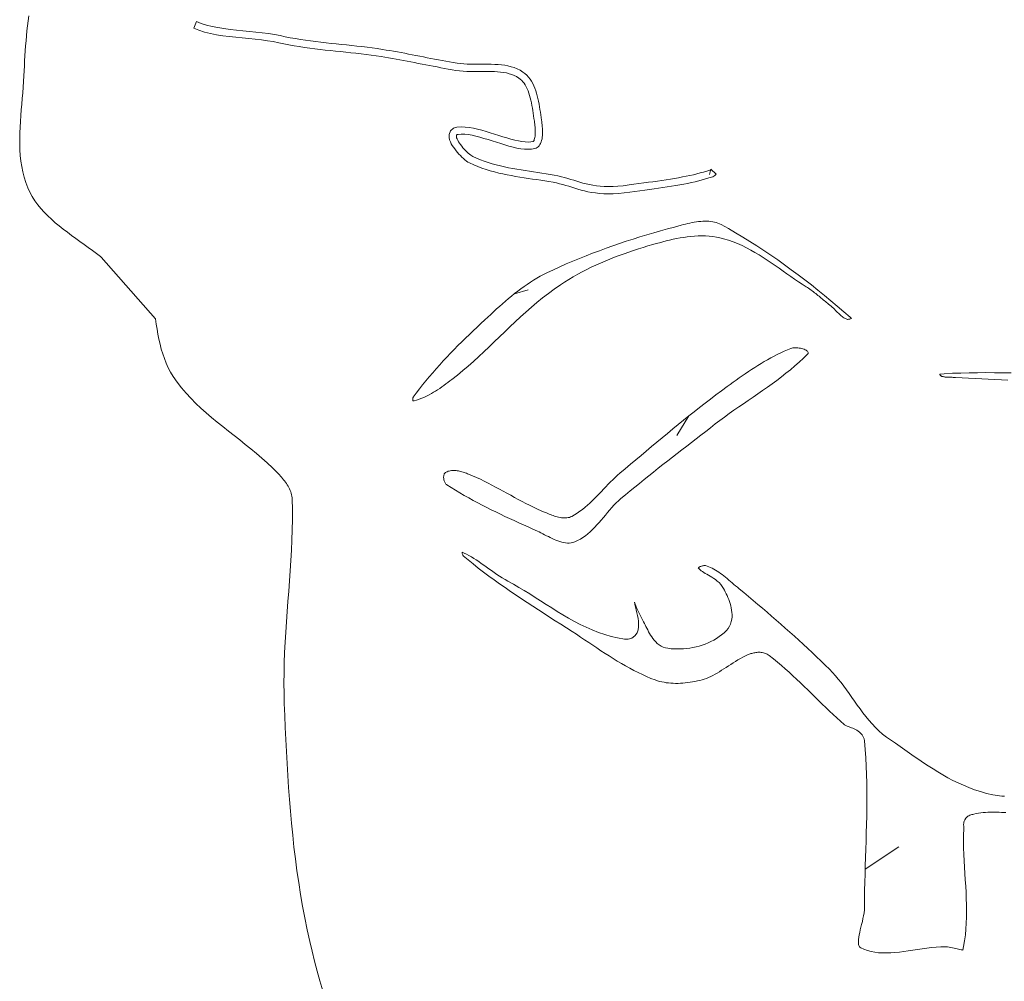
# Model space of a CAD drawing. Header units: inches. Extents: x -12 to 23, y -13.2 to 21.7.
# Tile 10 of 75: x -10.1 to -5.9, y 2.3 to 6.4. Entities that reach past the tile are written whole.
import ezdxf

# ---------------------------------------------------------------- set-up
doc = ezdxf.new("R2010")
doc.units = ezdxf.units.IN
doc.header["$MEASUREMENT"] = 0
doc.layers.get('0').update_dxf_attribs({"lineweight": 0})

msp = doc.modelspace()

# ---------------------------------------------------------------- linework, layer by layer
at = {"color": 30, "linetype": 'Continuous', "lineweight": 0, "true_color": 0xff7e00}
for p, q in [((-7.993, 5.2536), (-7.9342, 5.2695)), ((-7.2436, 4.7274), (-7.2945, 4.6442)), ((-6.4851, 2.7787), (-6.3406, 2.8735))]:
    msp.add_line(p, q, dxfattribs=at)
at = {"color": 7, "linetype": 'Continuous', "lineweight": 0}
for points in [[(-8.8182, 2.2548), (-8.8303, 2.2972), (-8.8419, 2.3397), (-8.853, 2.3822), (-8.8635, 2.4248), (-8.8737, 2.4675), (-8.8849, 2.5177), (-8.8952, 2.568), (-8.9048, 2.6185), (-8.9136, 2.6692), (-8.9216, 2.72), (-8.929, 2.7709), (-8.9358, 2.822), (-8.9419, 2.8731), (-8.9475, 2.9243), (-8.9526, 2.9757), (-8.9571, 3.027), (-8.9613, 3.0784), (-8.965, 3.1299), (-8.9684, 3.1814), (-8.9715, 3.2329), (-8.9743, 3.2844), (-8.9769, 3.3359), (-8.9792, 3.3874), (-8.9815, 3.4389), (-8.9836, 3.4903), (-8.9848, 3.5342), (-8.9852, 3.5782), (-8.9848, 3.6221), (-8.9837, 3.6661), (-8.982, 3.71), (-8.9798, 3.754), (-8.9771, 3.798), (-8.9742, 3.8419), (-8.971, 3.8859), (-8.9678, 3.9298), (-8.9645, 3.9738), (-8.9612, 4.0177), (-8.9582, 4.0617), (-8.9554, 4.1056), (-8.953, 4.1496), (-8.951, 4.1935), (-8.9496, 4.2375), (-8.9489, 4.2815), (-8.9489, 4.3254), (-8.9497, 4.3694), (-8.9502, 4.3759), (-8.951, 4.3823), (-8.9523, 4.3887), (-8.9539, 4.395), (-8.9559, 4.4012), (-8.9583, 4.4073), (-8.9609, 4.4134), (-8.9639, 4.4194), (-8.9671, 4.4253), (-8.9706, 4.4311), (-8.9743, 4.4368), (-8.9781, 4.4424), (-8.9822, 4.4479), (-8.9863, 4.4533), (-8.9906, 4.4586), (-8.995, 4.4638), (-8.9995, 4.4689), (-9.004, 4.4739), (-9.0086, 4.4788), (-9.0131, 4.4835), (-9.0347, 4.5051), (-9.057, 4.526), (-9.0799, 4.5464), (-9.1033, 4.5664), (-9.1271, 4.586), (-9.1512, 4.6053), (-9.1755, 4.6244), (-9.1998, 4.6435), (-9.2241, 4.6625), (-9.2483, 4.6817), (-9.2723, 4.701), (-9.296, 4.7206), (-9.3192, 4.7405), (-9.3419, 4.7609), (-9.364, 4.7818), (-9.3853, 4.8034), (-9.4058, 4.8257), (-9.4253, 4.8488), (-9.4438, 4.8727), (-9.4612, 4.8977), (-9.4724, 4.9162), (-9.4825, 4.9352), (-9.4915, 4.9546), (-9.4995, 4.9746), (-9.5065, 4.9949), (-9.5127, 5.0156), (-9.5181, 5.0366), (-9.5229, 5.0579), (-9.5271, 5.0795), (-9.5309, 5.1012), (-9.5343, 5.1231), (-9.5373, 5.1451), (-9.771, 5.4113), (-9.7739, 5.4134), (-9.7911, 5.4265), (-9.8087, 5.4395), (-9.8265, 5.4524), (-9.8446, 5.4653), (-9.8627, 5.4782), (-9.8808, 5.4911), (-9.8989, 5.5042), (-9.9168, 5.5175), (-9.9345, 5.531), (-9.9518, 5.5448), (-9.9686, 5.5589), (-9.985, 5.5734), (-10.0008, 5.5883), (-10.0158, 5.6037), (-10.0301, 5.6196), (-10.0435, 5.6362), (-10.056, 5.6533), (-10.0674, 5.6712), (-10.0776, 5.6898), (-10.0867, 5.7092), (-10.0953, 5.7316), (-10.1026, 5.7543), (-10.1085, 5.7774), (-10.1132, 5.8007), (-10.1167, 5.8243), (-10.1193, 5.8482), (-10.1209, 5.8723), (-10.1217, 5.8965), (-10.1217, 5.9209), (-10.1212, 5.9454), (-10.1201, 5.97), (-10.1186, 5.9947), (-10.1168, 6.0194), (-10.1147, 6.0441), (-10.1126, 6.0688), (-10.1104, 6.0935), (-10.1083, 6.1181), (-10.1064, 6.1425), (-10.1048, 6.1669), (-10.1036, 6.191), (-10.1026, 6.2125), (-10.1016, 6.2341), (-10.1005, 6.2556), (-10.0992, 6.2772), (-10.0978, 6.2987), (-10.0962, 6.3203), (-10.0945, 6.3418), (-10.0925, 6.3634), (-10.0904, 6.3849), (-10.088, 6.4063), (-10.0854, 6.4278), (-10.0826, 6.4491)], [(-7.1484, 5.7891), (-7.1503, 5.787), (-7.1532, 5.7856), (-7.1664, 5.7811), (-7.1801, 5.7769), (-7.1942, 5.7729), (-7.2088, 5.7691), (-7.2238, 5.7655), (-7.2392, 5.762), (-7.2551, 5.7587), (-7.2714, 5.7555), (-7.2881, 5.7524), (-7.3053, 5.7494), (-7.3229, 5.7465), (-7.341, 5.7437), (-7.3594, 5.7409), (-7.3784, 5.7381), (-7.3977, 5.7353), (-7.4175, 5.7326), (-7.4377, 5.7298), (-7.4583, 5.7269), (-7.4794, 5.7241), (-7.5008, 5.7211), (-7.5254, 5.7181), (-7.5483, 5.716), (-7.5695, 5.7149), (-7.5893, 5.7146), (-7.6078, 5.7151), (-7.6251, 5.7162), (-7.6414, 5.718), (-7.6568, 5.7202), (-7.6714, 5.723), (-7.6854, 5.7262), (-7.6989, 5.7296), (-7.7121, 5.7333), (-7.725, 5.7372), (-7.738, 5.7412), (-7.751, 5.7453), (-7.7642, 5.7493), (-7.7778, 5.7531), (-7.7918, 5.7568), (-7.8066, 5.7603), (-7.8221, 5.7634), (-7.8398, 5.7665), (-7.8576, 5.7694), (-7.8755, 5.7723), (-7.8935, 5.775), (-7.9115, 5.7777), (-7.9294, 5.7804), (-7.9474, 5.7831), (-7.9654, 5.7859), (-7.9833, 5.7889), (-8.0012, 5.7921), (-8.019, 5.7954), (-8.0367, 5.7991), (-8.0543, 5.8031), (-8.0717, 5.8074), (-8.089, 5.8122), (-8.1062, 5.8174), (-8.1232, 5.8231), (-8.14, 5.8293), (-8.1565, 5.8362), (-8.1729, 5.8437), (-8.1771, 5.8461), (-8.1819, 5.8494), (-8.1871, 5.8534), (-8.1925, 5.8581), (-8.1981, 5.8634), (-8.2039, 5.8692), (-8.2096, 5.8753), (-8.2151, 5.8816), (-8.2205, 5.8881), (-8.2256, 5.8946), (-8.2302, 5.9011), (-8.2343, 5.9074), (-8.2378, 5.9134), (-8.2405, 5.919), (-8.2425, 5.9241), (-8.2435, 5.9287), (-8.2435, 5.9325), (-8.2423, 5.9355), (-8.24, 5.9377), (-8.2363, 5.9388), (-8.2223, 5.9397), (-8.2076, 5.9393), (-8.1921, 5.9376), (-8.1759, 5.9348), (-8.1592, 5.9312), (-8.1421, 5.9267), (-8.1246, 5.9217), (-8.1068, 5.9163), (-8.0889, 5.9106), (-8.0708, 5.9048), (-8.0528, 5.8991), (-8.0349, 5.8936), (-8.0172, 5.8885), (-7.9998, 5.884), (-7.9827, 5.8801), (-7.9662, 5.8772), (-7.9502, 5.8753), (-7.9349, 5.8746), (-7.9203, 5.8753), (-7.9066, 5.8775), (-7.9008, 5.8793), (-7.8956, 5.8821), (-7.8911, 5.8856), (-7.8872, 5.8898), (-7.8838, 5.8947), (-7.8809, 5.9002), (-7.8785, 5.9062), (-7.8766, 5.9127), (-7.8751, 5.9195), (-7.874, 5.9267), (-7.8733, 5.9341), (-7.8729, 5.9417), (-7.8727, 5.9493), (-7.8728, 5.957), (-7.8732, 5.9647), (-7.8737, 5.9723), (-7.8744, 5.9796), (-7.8752, 5.9868), (-7.8761, 5.9936), (-7.877, 6.0001), (-7.8787, 6.0112), (-7.8803, 6.0225), (-7.882, 6.034), (-7.8838, 6.0457), (-7.8857, 6.0575), (-7.8877, 6.0692), (-7.89, 6.081), (-7.8925, 6.0926), (-7.8952, 6.1042), (-7.8984, 6.1155), (-7.9018, 6.1266), (-7.9058, 6.1374), (-7.9101, 6.1479), (-7.915, 6.158), (-7.9204, 6.1676), (-7.9265, 6.1767), (-7.9331, 6.1853), (-7.9404, 6.1933), (-7.9485, 6.2006), (-7.9573, 6.2071), (-7.9694, 6.2145), (-7.9819, 6.2207), (-7.9948, 6.2259), (-8.008, 6.2301), (-8.0216, 6.2334), (-8.0355, 6.236), (-8.0497, 6.2379), (-8.064, 6.2392), (-8.0786, 6.24), (-8.0932, 6.2405), (-8.108, 6.2406), (-8.1229, 6.2406), (-8.1378, 6.2405), (-8.1528, 6.2404), (-8.1677, 6.2404), (-8.1825, 6.2405), (-8.1972, 6.241), (-8.2118, 6.2419), (-8.2263, 6.2432), (-8.2405, 6.2452), (-8.2566, 6.2478), (-8.2727, 6.2506), (-8.2888, 6.2534), (-8.3048, 6.2564), (-8.3209, 6.2594), (-8.3369, 6.2624), (-8.353, 6.2655), (-8.369, 6.2687), (-8.385, 6.2718), (-8.4011, 6.275), (-8.4171, 6.2781), (-8.4331, 6.2813), (-8.4491, 6.2844), (-8.4652, 6.2875), (-8.4812, 6.2905), (-8.4973, 6.2934), (-8.5134, 6.2963), (-8.5295, 6.2991), (-8.5456, 6.3018), (-8.5617, 6.3044), (-8.5836, 6.3076), (-8.6056, 6.3107), (-8.6276, 6.3135), (-8.6497, 6.3162), (-8.6717, 6.3187), (-8.6938, 6.3211), (-8.7159, 6.3235), (-8.738, 6.3258), (-8.7601, 6.3281), (-8.7821, 6.3304), (-8.8042, 6.3329), (-8.8263, 6.3354), (-8.8483, 6.3381), (-8.8703, 6.3409), (-8.8922, 6.344), (-8.9141, 6.3472), (-8.936, 6.3508), (-8.9578, 6.3547), (-8.9796, 6.3589), (-9.0013, 6.3635), (-9.026, 6.3684), (-9.0518, 6.3726), (-9.0785, 6.3761), (-9.1058, 6.3792), (-9.1335, 6.382), (-9.1613, 6.3847), (-9.189, 6.3875), (-9.2164, 6.3906), (-9.2433, 6.3941), (-9.2694, 6.3982), (-9.2945, 6.4031), (-9.3183, 6.409), (-9.3407, 6.416), (-9.3613, 6.4243), (-9.373, 6.3953), (-9.3512, 6.3865), (-9.3267, 6.3789), (-9.3012, 6.3726), (-9.2748, 6.3674), (-9.2478, 6.3632), (-9.2202, 6.3596), (-9.1923, 6.3564), (-9.1644, 6.3536), (-9.1366, 6.3509), (-9.1091, 6.3481), (-9.0823, 6.3451), (-9.0564, 6.3416), (-9.0315, 6.3377), (-9.0075, 6.3329), (-8.9858, 6.3283), (-8.9635, 6.324), (-8.9413, 6.32), (-8.919, 6.3164), (-8.8967, 6.313), (-8.8744, 6.3099), (-8.8522, 6.3071), (-8.8299, 6.3044), (-8.8077, 6.3018), (-8.7855, 6.2994), (-8.7633, 6.297), (-8.7412, 6.2947), (-8.7192, 6.2924), (-8.6971, 6.29), (-8.6752, 6.2876), (-8.6533, 6.2851), (-8.6315, 6.2825), (-8.6097, 6.2797), (-8.5881, 6.2767), (-8.5665, 6.2735), (-8.5506, 6.2709), (-8.5347, 6.2683), (-8.5188, 6.2655), (-8.5029, 6.2627), (-8.487, 6.2598), (-8.471, 6.2568), (-8.4551, 6.2537), (-8.4391, 6.2506), (-8.4231, 6.2475), (-8.4071, 6.2443), (-8.3911, 6.2412), (-8.375, 6.238), (-8.3589, 6.2349), (-8.3428, 6.2317), (-8.3267, 6.2287), (-8.3105, 6.2256), (-8.2943, 6.2227), (-8.2781, 6.2198), (-8.2618, 6.217), (-8.2451, 6.2143), (-8.2298, 6.2122), (-8.2142, 6.2107), (-8.1987, 6.2098), (-8.1832, 6.2093), (-8.1678, 6.2091), (-8.1526, 6.2091), (-8.1376, 6.2092), (-8.1228, 6.2094), (-8.1082, 6.2094), (-8.0939, 6.2092), (-8.0799, 6.2088), (-8.0663, 6.208), (-8.0531, 6.2068), (-8.0404, 6.2051), (-8.0282, 6.2029), (-8.0165, 6.2), (-8.0053, 6.1965), (-7.9947, 6.1922), (-7.9845, 6.1872), (-7.9748, 6.1812), (-7.9684, 6.1764), (-7.9625, 6.1711), (-7.957, 6.1651), (-7.9519, 6.1585), (-7.9471, 6.1513), (-7.9427, 6.1435), (-7.9386, 6.1351), (-7.9349, 6.1261), (-7.9315, 6.1166), (-7.9283, 6.1067), (-7.9255, 6.0964), (-7.9229, 6.0857), (-7.9206, 6.0748), (-7.9185, 6.0636), (-7.9165, 6.0523), (-7.9147, 6.0409), (-7.9129, 6.0294), (-7.9112, 6.018), (-7.9096, 6.0066), (-7.9079, 5.9955), (-7.907, 5.9893), (-7.9062, 5.983), (-7.9055, 5.9765), (-7.9048, 5.9697), (-7.9044, 5.9629), (-7.9041, 5.9561), (-7.904, 5.9494), (-7.9041, 5.9428), (-7.9044, 5.9366), (-7.905, 5.9307), (-7.9059, 5.9253), (-7.9069, 5.9205), (-7.9081, 5.9164), (-7.9094, 5.9132), (-7.9106, 5.9109), (-7.9116, 5.9094), (-7.9123, 5.9087), (-7.9127, 5.9084), (-7.9129, 5.9083), (-7.9139, 5.908), (-7.9235, 5.9064), (-7.9349, 5.9059), (-7.9476, 5.9065), (-7.9616, 5.9081), (-7.9766, 5.9108), (-7.9924, 5.9143), (-8.0089, 5.9187), (-8.026, 5.9236), (-8.0435, 5.9289), (-8.0613, 5.9346), (-8.0794, 5.9404), (-8.0975, 5.9461), (-8.1157, 5.9517), (-8.1339, 5.9569), (-8.152, 5.9616), (-8.1699, 5.9655), (-8.1877, 5.9686), (-8.2054, 5.9705), (-8.2229, 5.971), (-8.2419, 5.9697), (-8.2556, 5.9656), (-8.2689, 5.9537), (-8.2747, 5.9383), (-8.2748, 5.9253), (-8.2725, 5.9152), (-8.2692, 5.9066), (-8.2653, 5.8986), (-8.2609, 5.891), (-8.256, 5.8834), (-8.2506, 5.876), (-8.2449, 5.8686), (-8.2389, 5.8613), (-8.2327, 5.8543), (-8.2263, 5.8475), (-8.2199, 5.841), (-8.2134, 5.8349), (-8.207, 5.8293), (-8.2004, 5.8242), (-8.1937, 5.8195), (-8.187, 5.8158), (-8.169, 5.8075), (-8.1514, 5.8003), (-8.1336, 5.7936), (-8.1157, 5.7876), (-8.0977, 5.7822), (-8.0796, 5.7772), (-8.0615, 5.7727), (-8.0433, 5.7686), (-8.0251, 5.7648), (-8.0068, 5.7613), (-7.9886, 5.7581), (-7.9704, 5.7551), (-7.9522, 5.7522), (-7.9341, 5.7495), (-7.9161, 5.7468), (-7.8981, 5.7441), (-7.8803, 5.7414), (-7.8626, 5.7386), (-7.8451, 5.7357), (-7.8278, 5.7327), (-7.8132, 5.7297), (-7.7993, 5.7265), (-7.786, 5.723), (-7.773, 5.7193), (-7.7601, 5.7154), (-7.7472, 5.7114), (-7.7342, 5.7074), (-7.7208, 5.7033), (-7.707, 5.6995), (-7.6927, 5.6958), (-7.6777, 5.6924), (-7.662, 5.6894), (-7.6454, 5.6869), (-7.6278, 5.6851), (-7.6092, 5.6838), (-7.5895, 5.6834), (-7.5685, 5.6837), (-7.5461, 5.6849), (-7.5221, 5.687), (-7.4968, 5.6901), (-7.4751, 5.6931), (-7.4541, 5.696), (-7.4334, 5.6988), (-7.4132, 5.7016), (-7.3933, 5.7044), (-7.3739, 5.7072), (-7.3548, 5.71), (-7.3362, 5.7128), (-7.3179, 5.7157), (-7.3001, 5.7186), (-7.2826, 5.7217), (-7.2655, 5.7248), (-7.2489, 5.7281), (-7.2326, 5.7315), (-7.2167, 5.735), (-7.2011, 5.7388), (-7.186, 5.7428), (-7.1712, 5.7469), (-7.1569, 5.7514), (-7.141, 5.7567), (-7.1314, 5.7616), (-7.1259, 5.7674), (-7.1484, 5.7891), (-7.1548, 5.7658)], [(-5.857, 4.9125), (-5.8932, 4.9132), (-5.9293, 4.9136), (-5.9654, 4.9138), (-6.0014, 4.9137), (-6.0374, 4.9132), (-6.0734, 4.9123), (-6.1093, 4.911), (-6.1452, 4.9092), (-6.1639, 4.908), (-6.1639, 4.908), (-6.1634, 4.9062), (-6.1628, 4.9044), (-6.1622, 4.9029), (-6.1617, 4.9018), (-6.1616, 4.9016), (-6.1611, 4.9013), (-6.1599, 4.9004), (-6.1584, 4.8996), (-6.1567, 4.8987), (-6.1547, 4.898), (-6.1524, 4.8972), (-6.1498, 4.8966), (-6.1469, 4.896), (-6.1438, 4.8955), (-6.1403, 4.8951), (-6.1367, 4.8947), (-6.1329, 4.8945), (-6.1288, 4.8943), (-6.1246, 4.8941), (-6.1203, 4.894), (-6.1158, 4.8939), (-6.1112, 4.8938), (-6.1064, 4.8937), (-6.1016, 4.8935), (-6.0969, 4.8933), (-6.0685, 4.8915), (-6.0403, 4.8898), (-6.0121, 4.8882), (-5.9839, 4.8868), (-5.9557, 4.8854), (-5.9274, 4.8841), (-5.8992, 4.8828), (-5.8709, 4.8816)], [(-5.886, 3.0919), (-5.8966, 3.0924), (-5.9069, 3.0933), (-5.9168, 3.0944), (-5.9263, 3.0958), (-5.9353, 3.0976), (-5.9625, 3.1042), (-5.9888, 3.1116), (-6.0141, 3.1199), (-6.0387, 3.129), (-6.0625, 3.1387), (-6.0856, 3.1491), (-6.1081, 3.1601), (-6.13, 3.1716), (-6.1515, 3.1837), (-6.1725, 3.1961), (-6.1932, 3.209), (-6.2136, 3.2221), (-6.2338, 3.2356), (-6.2539, 3.2493), (-6.2739, 3.2631), (-6.294, 3.2771), (-6.3141, 3.2912), (-6.3345, 3.3053), (-6.355, 3.3194), (-6.3764, 3.3338), (-6.3935, 3.346), (-6.4101, 3.3593), (-6.4259, 3.3733), (-6.4409, 3.388), (-6.4552, 3.4031), (-6.4689, 3.4187), (-6.482, 3.4347), (-6.4947, 3.4509), (-6.507, 3.4673), (-6.519, 3.4837), (-6.5308, 3.5002), (-6.5425, 3.5167), (-6.5541, 3.533), (-6.5657, 3.5491), (-6.5773, 3.565), (-6.589, 3.5805), (-6.601, 3.5955), (-6.6132, 3.6101), (-6.6257, 3.6241), (-6.6387, 3.6377), (-6.657, 3.6558), (-6.6755, 3.6739), (-6.6942, 3.692), (-6.7131, 3.7099), (-6.732, 3.7276), (-6.7511, 3.7453), (-6.7703, 3.7629), (-6.7896, 3.7803), (-6.809, 3.7977), (-6.8285, 3.815), (-6.8481, 3.8322), (-6.8678, 3.8493), (-6.8875, 3.8664), (-6.9073, 3.8834), (-6.9272, 3.9003), (-6.9472, 3.9172), (-6.9671, 3.934), (-6.9872, 3.9508), (-7.0072, 3.9675), (-7.0274, 3.9843), (-7.0348, 3.9905), (-7.0422, 3.9968), (-7.0496, 4.0032), (-7.0569, 4.0095), (-7.0641, 4.0157), (-7.0713, 4.0218), (-7.0784, 4.0279), (-7.0856, 4.0337), (-7.0927, 4.0395), (-7.0999, 4.045), (-7.107, 4.0503), (-7.1141, 4.0553), (-7.1213, 4.06), (-7.1285, 4.0645), (-7.1356, 4.0686), (-7.1428, 4.0724), (-7.1501, 4.0758), (-7.1574, 4.0789), (-7.1647, 4.0816), (-7.1716, 4.0837), (-7.1728, 4.0839), (-7.1742, 4.0841), (-7.1763, 4.0841), (-7.1789, 4.0839), (-7.1819, 4.0835), (-7.1852, 4.0828), (-7.1886, 4.0818), (-7.1919, 4.0807), (-7.1952, 4.0794), (-7.1982, 4.0779), (-7.2008, 4.0764), (-7.203, 4.0749), (-7.2031, 4.0749), (-7.2029, 4.0746), (-7.2008, 4.0716), (-7.198, 4.0684), (-7.1945, 4.0651), (-7.1902, 4.0616), (-7.1852, 4.058), (-7.1795, 4.0543), (-7.1733, 4.0505), (-7.1666, 4.0466), (-7.1595, 4.0425), (-7.1521, 4.0382), (-7.1445, 4.0337), (-7.1367, 4.0288), (-7.129, 4.0234), (-7.1213, 4.0174), (-7.1137, 4.0107), (-7.1065, 4.0032), (-7.0998, 3.9946), (-7.0943, 3.9857), (-7.0903, 3.978), (-7.0866, 3.9707), (-7.0829, 3.963), (-7.0792, 3.9549), (-7.0756, 3.9466), (-7.0722, 3.9381), (-7.0691, 3.9293), (-7.0661, 3.9204), (-7.0635, 3.9112), (-7.0613, 3.9019), (-7.0595, 3.8924), (-7.0583, 3.8827), (-7.0577, 3.8729), (-7.0578, 3.8629), (-7.0589, 3.8528), (-7.0609, 3.8427), (-7.0642, 3.8326), (-7.0688, 3.8227), (-7.0748, 3.8133), (-7.0819, 3.8051), (-7.0921, 3.7952), (-7.1026, 3.7864), (-7.1135, 3.7782), (-7.1248, 3.7707), (-7.1365, 3.7637), (-7.1486, 3.7574), (-7.161, 3.7516), (-7.1736, 3.7465), (-7.1865, 3.7419), (-7.1995, 3.7379), (-7.2127, 3.7344), (-7.2261, 3.7315), (-7.2395, 3.7292), (-7.2529, 3.7274), (-7.2664, 3.7261), (-7.2798, 3.7254), (-7.2932, 3.7252), (-7.3065, 3.7256), (-7.3197, 3.7265), (-7.3334, 3.728), (-7.3435, 3.7301), (-7.3536, 3.7334), (-7.3629, 3.7379), (-7.3714, 3.7433), (-7.3791, 3.7493), (-7.3861, 3.7558), (-7.3924, 3.7627), (-7.3981, 3.7698), (-7.4033, 3.7771), (-7.4081, 3.7846), (-7.4125, 3.792), (-7.4167, 3.7995), (-7.4206, 3.807), (-7.4244, 3.8143), (-7.428, 3.8215), (-7.4314, 3.8285), (-7.4348, 3.8352), (-7.438, 3.8416), (-7.4412, 3.8475), (-7.4446, 3.8535), (-7.4506, 3.8643), (-7.4564, 3.8757), (-7.4617, 3.8872), (-7.4666, 3.8988), (-7.4712, 3.9103), (-7.4755, 3.9218), (-7.4772, 3.9264), (-7.4752, 3.9178), (-7.4723, 3.9056), (-7.4694, 3.8933), (-7.4666, 3.8808), (-7.464, 3.8685), (-7.4619, 3.8563), (-7.4603, 3.8442), (-7.4594, 3.8322), (-7.4596, 3.8201), (-7.4615, 3.8076), (-7.4661, 3.7943), (-7.4752, 3.7814), (-7.4892, 3.7717), (-7.5052, 3.7675), (-7.5198, 3.7679), (-7.5497, 3.773), (-7.5779, 3.7794), (-7.6054, 3.7874), (-7.6325, 3.7966), (-7.659, 3.8071), (-7.685, 3.8185), (-7.7106, 3.8309), (-7.7358, 3.844), (-7.7606, 3.8578), (-7.7851, 3.8721), (-7.8094, 3.8868), (-7.8334, 3.9017), (-7.8572, 3.9168), (-7.8809, 3.932), (-7.9044, 3.947), (-7.9279, 3.9618), (-7.9513, 3.9763), (-7.9747, 3.9903), (-7.9981, 4.0038), (-8.022, 4.0168), (-8.0341, 4.0235), (-8.0464, 4.0308), (-8.0583, 4.0384), (-8.07, 4.0462), (-8.0815, 4.0541), (-8.0927, 4.0621), (-8.1038, 4.0701), (-8.1148, 4.078), (-8.1256, 4.0859), (-8.1363, 4.0935), (-8.147, 4.1009), (-8.1576, 4.1081), (-8.1682, 4.1149), (-8.1787, 4.1213), (-8.1893, 4.1273), (-8.1999, 4.1328), (-8.2106, 4.1378), (-8.2192, 4.1414), (-8.2192, 4.1414), (-8.219, 4.1401), (-8.2181, 4.1364), (-8.2171, 4.1331), (-8.2161, 4.1303), (-8.2151, 4.1281), (-8.2143, 4.1268), (-8.2141, 4.1265), (-8.2139, 4.1263), (-8.1932, 4.1089), (-8.1712, 4.0909), (-8.149, 4.0733), (-8.1265, 4.056), (-8.1037, 4.0389), (-8.0808, 4.022), (-8.0576, 4.0054), (-8.0342, 3.989), (-8.0106, 3.9728), (-7.9869, 3.9567), (-7.963, 3.9408), (-7.939, 3.925), (-7.9149, 3.9092), (-7.8907, 3.8936), (-7.8665, 3.878), (-7.8422, 3.8624), (-7.8179, 3.8468), (-7.7935, 3.8313), (-7.7692, 3.8156), (-7.7448, 3.8), (-7.727, 3.7884), (-7.7093, 3.7766), (-7.6917, 3.7649), (-7.6741, 3.7531), (-7.6565, 3.7413), (-7.639, 3.7296), (-7.6215, 3.7179), (-7.6039, 3.7064), (-7.5864, 3.6951), (-7.5688, 3.6839), (-7.5512, 3.673), (-7.5335, 3.6624), (-7.5157, 3.6521), (-7.4978, 3.6422), (-7.4798, 3.6326), (-7.4617, 3.6235), (-7.4434, 3.6148), (-7.425, 3.6066), (-7.4065, 3.5989), (-7.3878, 3.5918), (-7.3786, 3.5887), (-7.3693, 3.586), (-7.3599, 3.5837), (-7.3503, 3.5818), (-7.3405, 3.5802), (-7.3306, 3.579), (-7.3206, 3.5781), (-7.3104, 3.5775), (-7.3002, 3.5773), (-7.2899, 3.5774), (-7.2795, 3.5778), (-7.2691, 3.5784), (-7.2587, 3.5794), (-7.2482, 3.5806), (-7.2378, 3.582), (-7.2274, 3.5837), (-7.2171, 3.5856), (-7.2068, 3.5878), (-7.1965, 3.5901), (-7.1867, 3.5926), (-7.177, 3.5954), (-7.1677, 3.5986), (-7.1584, 3.6024), (-7.1492, 3.6066), (-7.1399, 3.6113), (-7.1306, 3.6163), (-7.1213, 3.6217), (-7.1119, 3.6274), (-7.1025, 3.6334), (-7.0929, 3.6396), (-7.0833, 3.646), (-7.0735, 3.6524), (-7.0636, 3.6589), (-7.0535, 3.6655), (-7.0432, 3.6719), (-7.0327, 3.6783), (-7.0219, 3.6844), (-7.0109, 3.6903), (-6.9995, 3.6959), (-6.9879, 3.7011), (-6.9842, 3.7026), (-6.9804, 3.704), (-6.9766, 3.7052), (-6.9726, 3.7064), (-6.9686, 3.7075), (-6.9644, 3.7085), (-6.9602, 3.7093), (-6.9558, 3.71), (-6.9513, 3.7106), (-6.9468, 3.7109), (-6.9421, 3.711), (-6.9373, 3.7109), (-6.9325, 3.7106), (-6.9275, 3.7099), (-6.9225, 3.7089), (-6.9174, 3.7075), (-6.9122, 3.7056), (-6.9071, 3.7033), (-6.9021, 3.7004), (-6.8978, 3.6973), (-6.8798, 3.683), (-6.8625, 3.6689), (-6.8455, 3.6544), (-6.8288, 3.6398), (-6.8123, 3.625), (-6.796, 3.61), (-6.7798, 3.5949), (-6.7638, 3.5797), (-6.7479, 3.5644), (-6.7322, 3.5491), (-6.7165, 3.5338), (-6.7008, 3.5185), (-6.6852, 3.5033), (-6.6696, 3.4881), (-6.654, 3.473), (-6.6383, 3.4581), (-6.6226, 3.4432), (-6.6068, 3.4286), (-6.5908, 3.4142), (-6.5753, 3.4004), (-6.5734, 3.399), (-6.5715, 3.3977), (-6.5689, 3.3963), (-6.5658, 3.3948), (-6.5621, 3.3931), (-6.5579, 3.3915), (-6.5534, 3.3897), (-6.5485, 3.3879), (-6.5434, 3.386), (-6.538, 3.3839), (-6.5325, 3.3815), (-6.5267, 3.3789), (-6.5209, 3.3758), (-6.5149, 3.372), (-6.5089, 3.3675), (-6.5031, 3.362), (-6.4977, 3.3552), (-6.4931, 3.3473), (-6.4898, 3.3384), (-6.4882, 3.33), (-6.4849, 3.2929), (-6.4823, 3.257), (-6.4804, 3.2211), (-6.479, 3.1852), (-6.478, 3.1493), (-6.4776, 3.1134), (-6.4775, 3.0776), (-6.4778, 3.0418), (-6.4784, 3.0061), (-6.4792, 2.9704), (-6.4801, 2.9347), (-6.4812, 2.899), (-6.4824, 2.8634), (-6.4835, 2.8279), (-6.4847, 2.7924), (-6.4857, 2.7569), (-6.4866, 2.7215), (-6.4873, 2.6862), (-6.4878, 2.6509), (-6.488, 2.615), (-6.4885, 2.6029), (-6.4899, 2.5902), (-6.4919, 2.5776), (-6.4944, 2.5651), (-6.4972, 2.5528), (-6.5002, 2.5406), (-6.5032, 2.5286), (-6.506, 2.5169), (-6.5087, 2.5056), (-6.5109, 2.4949), (-6.5127, 2.4848), (-6.5139, 2.4755), (-6.5144, 2.4671), (-6.5143, 2.46), (-6.5136, 2.4542), (-6.5125, 2.4498), (-6.5112, 2.4468), (-6.5096, 2.4445), (-6.5076, 2.4425), (-6.5039, 2.4401), (-6.4901, 2.4335), (-6.4752, 2.4281), (-6.4599, 2.4238), (-6.444, 2.4208), (-6.4276, 2.4188), (-6.4106, 2.4177), (-6.3931, 2.4176), (-6.3752, 2.4182), (-6.3569, 2.4196), (-6.3381, 2.4215), (-6.3191, 2.4238), (-6.2997, 2.4265), (-6.2802, 2.4294), (-6.2604, 2.4324), (-6.2404, 2.4353), (-6.2203, 2.4381), (-6.2, 2.4404), (-6.1797, 2.4423), (-6.1593, 2.4436), (-6.1385, 2.4441), (-6.1311, 2.4437), (-6.1236, 2.4429), (-6.1163, 2.4416), (-6.1093, 2.4402), (-6.1025, 2.4385), (-6.0959, 2.4369), (-6.0895, 2.4352), (-6.0834, 2.4337), (-6.0777, 2.4323), (-6.0724, 2.4311), (-6.0677, 2.4303), (-6.0655, 2.43), (-6.0621, 2.445), (-6.0576, 2.4698), (-6.0542, 2.495), (-6.0517, 2.5204), (-6.05, 2.5461), (-6.0491, 2.5721), (-6.0489, 2.5983), (-6.0493, 2.6247), (-6.0501, 2.6513), (-6.0513, 2.6782), (-6.0527, 2.7051), (-6.0544, 2.7323), (-6.0561, 2.7595), (-6.0578, 2.7868), (-6.0593, 2.8142), (-6.0606, 2.8417), (-6.0616, 2.8692), (-6.0621, 2.8968), (-6.062, 2.9244), (-6.0612, 2.9515), (-6.0612, 2.9548), (-6.0611, 2.9574), (-6.0612, 2.96), (-6.0612, 2.9625), (-6.0613, 2.965), (-6.0614, 2.9679), (-6.0614, 2.9711), (-6.0611, 2.9749), (-6.0605, 2.9795), (-6.0591, 2.985), (-6.0565, 2.9909), (-6.0527, 2.9967), (-6.0481, 3.0017), (-6.0432, 3.0054), (-6.0386, 3.0081), (-6.0342, 3.01), (-6.0302, 3.0115), (-6.0263, 3.0127), (-6.0223, 3.0138), (-6.0181, 3.0149), (-6.0079, 3.0171), (-5.9976, 3.0189), (-5.9874, 3.0204), (-5.9773, 3.0216), (-5.9673, 3.0224), (-5.9573, 3.023), (-5.9474, 3.0233), (-5.9376, 3.0234), (-5.9279, 3.0233), (-5.9183, 3.0231), (-5.9087, 3.0228), (-5.8992, 3.0223), (-5.8898, 3.0218), (-5.8804, 3.0213)]]:
    msp.add_lwpolyline(points, dxfattribs=at)
msp.add_lwpolyline([(-8.4305, 4.7984), (-8.4304, 4.7956), (-8.4301, 4.7928), (-8.4299, 4.792), (-8.4243, 4.7932), (-8.4151, 4.7958), (-8.4058, 4.7988), (-8.3966, 4.8021), (-8.3874, 4.8059), (-8.3782, 4.8099), (-8.3691, 4.8143), (-8.36, 4.819), (-8.3509, 4.824), (-8.3419, 4.8293), (-8.3329, 4.8348), (-8.324, 4.8405), (-8.3151, 4.8464), (-8.3062, 4.8525), (-8.2974, 4.8588), (-8.2887, 4.8651), (-8.28, 4.8716), (-8.2713, 4.8781), (-8.2628, 4.8846), (-8.239, 4.9034), (-8.2157, 4.9226), (-8.1927, 4.9423), (-8.17, 4.9625), (-8.1474, 4.9831), (-8.125, 5.004), (-8.1026, 5.0251), (-8.0803, 5.0464), (-8.058, 5.0679), (-8.0356, 5.0893), (-8.0131, 5.1108), (-7.9905, 5.1322), (-7.9676, 5.1534), (-7.9444, 5.1744), (-7.9209, 5.1951), (-7.897, 5.2154), (-7.8726, 5.2353), (-7.8477, 5.2547), (-7.8222, 5.2735), (-7.7962, 5.2916), (-7.7779, 5.3036), (-7.7593, 5.3152), (-7.7405, 5.3264), (-7.7214, 5.3372), (-7.7022, 5.3476), (-7.6827, 5.3576), (-7.6631, 5.3672), (-7.6434, 5.3765), (-7.6234, 5.3854), (-7.6034, 5.394), (-7.5832, 5.4023), (-7.5629, 5.4103), (-7.5425, 5.418), (-7.5221, 5.4254), (-7.5016, 5.4325), (-7.481, 5.4394), (-7.4604, 5.4461), (-7.4398, 5.4525), (-7.4192, 5.4588), (-7.3985, 5.4648), (-7.3844, 5.4688), (-7.3701, 5.4728), (-7.3556, 5.4767), (-7.341, 5.4804), (-7.3262, 5.484), (-7.3112, 5.4874), (-7.2961, 5.4905), (-7.2809, 5.4934), (-7.2656, 5.4959), (-7.2502, 5.4981), (-7.2348, 5.4999), (-7.2192, 5.5012), (-7.2036, 5.5021), (-7.1879, 5.5023), (-7.1723, 5.5021), (-7.1566, 5.5011), (-7.1409, 5.4995), (-7.1252, 5.4972), (-7.1096, 5.4941), (-7.0941, 5.4902), (-7.0735, 5.4839), (-7.0534, 5.4768), (-7.0338, 5.4689), (-7.0146, 5.4603), (-6.9957, 5.451), (-6.9772, 5.4412), (-6.959, 5.4309), (-6.9412, 5.4202), (-6.9235, 5.4092), (-6.9062, 5.3978), (-6.889, 5.3863), (-6.872, 5.3746), (-6.8552, 5.3629), (-6.8385, 5.3511), (-6.8218, 5.3394), (-6.8053, 5.3278), (-6.7888, 5.3164), (-6.7723, 5.3052), (-6.7558, 5.2943), (-6.7391, 5.2836), (-6.7338, 5.2802), (-6.7284, 5.2766), (-6.7231, 5.2729), (-6.7179, 5.2692), (-6.7127, 5.2654), (-6.7077, 5.2616), (-6.7028, 5.2577), (-6.6979, 5.2539), (-6.6931, 5.25), (-6.6883, 5.2461), (-6.6836, 5.2423), (-6.679, 5.2384), (-6.6744, 5.2346), (-6.6698, 5.2308), (-6.6653, 5.2271), (-6.6607, 5.2233), (-6.6563, 5.2197), (-6.6518, 5.2161), (-6.6473, 5.2126), (-6.6426, 5.2089), (-6.6373, 5.2047), (-6.632, 5.2001), (-6.6269, 5.1955), (-6.622, 5.1909), (-6.6173, 5.1863), (-6.6127, 5.1818), (-6.6083, 5.1774), (-6.604, 5.1732), (-6.5999, 5.1691), (-6.5958, 5.1652), (-6.5918, 5.1616), (-6.588, 5.1583), (-6.5842, 5.1552), (-6.5805, 5.1525), (-6.577, 5.1501), (-6.5735, 5.1481), (-6.5702, 5.1464), (-6.5669, 5.145), (-6.5637, 5.1439), (-6.5609, 5.1432), (-6.5606, 5.1432), (-6.5594, 5.1432), (-6.5573, 5.1433), (-6.5544, 5.1438), (-6.5511, 5.1445), (-6.5475, 5.1455), (-6.5439, 5.1466), (-6.5502, 5.1522), (-6.5774, 5.1759), (-6.6048, 5.1994), (-6.6325, 5.2227), (-6.6603, 5.2457), (-6.6884, 5.2685), (-6.7166, 5.291), (-6.7451, 5.3133), (-6.7738, 5.3352), (-6.8027, 5.3568), (-6.8319, 5.378), (-6.8612, 5.3989), (-6.8908, 5.4194), (-6.9207, 5.4395), (-6.9507, 5.4592), (-6.9811, 5.4785), (-7.0116, 5.4973), (-7.0424, 5.5157), (-7.0735, 5.5336), (-7.1044, 5.5508), (-7.1114, 5.5543), (-7.1183, 5.5572), (-7.1255, 5.5596), (-7.133, 5.5615), (-7.1407, 5.5631), (-7.1487, 5.5643), (-7.157, 5.565), (-7.1656, 5.5654), (-7.1743, 5.5655), (-7.1832, 5.5651), (-7.1923, 5.5645), (-7.2015, 5.5636), (-7.2108, 5.5623), (-7.2202, 5.5609), (-7.2296, 5.5592), (-7.239, 5.5573), (-7.2484, 5.5552), (-7.2577, 5.553), (-7.267, 5.5507), (-7.2762, 5.5483), (-7.3059, 5.5403), (-7.3356, 5.5321), (-7.3652, 5.5237), (-7.3948, 5.5152), (-7.4243, 5.5064), (-7.4538, 5.4974), (-7.4832, 5.4882), (-7.5124, 5.4788), (-7.5416, 5.4691), (-7.5707, 5.4591), (-7.5997, 5.4489), (-7.6285, 5.4384), (-7.6572, 5.4276), (-7.6858, 5.4165), (-7.7142, 5.4051), (-7.7425, 5.3934), (-7.7706, 5.3814), (-7.7986, 5.369), (-7.8263, 5.3563), (-7.8538, 5.3433), (-7.8685, 5.3359), (-7.8829, 5.3282), (-7.8971, 5.3201), (-7.9112, 5.3116), (-7.9251, 5.3027), (-7.9389, 5.2936), (-7.9525, 5.2841), (-7.966, 5.2743), (-7.9794, 5.2642), (-7.9927, 5.2538), (-8.0058, 5.2433), (-8.0189, 5.2325), (-8.0319, 5.2215), (-8.0448, 5.2104), (-8.0576, 5.1991), (-8.0704, 5.1877), (-8.0831, 5.1762), (-8.0957, 5.1646), (-8.1084, 5.153), (-8.1209, 5.1414), (-8.1377, 5.1257), (-8.1544, 5.11), (-8.171, 5.0943), (-8.1876, 5.0784), (-8.204, 5.0625), (-8.2203, 5.0464), (-8.2365, 5.0303), (-8.2525, 5.014), (-8.2684, 4.9976), (-8.2841, 4.9811), (-8.2997, 4.9645), (-8.3151, 4.9477), (-8.3302, 4.9308), (-8.3452, 4.9137), (-8.3599, 4.8965), (-8.3744, 4.8791), (-8.3886, 4.8615), (-8.4026, 4.8438), (-8.4163, 4.8258), (-8.4291, 4.8086), (-8.4292, 4.8084), (-8.4293, 4.8083), (-8.4296, 4.8073), (-8.43, 4.8057), (-8.4303, 4.8036), (-8.4305, 4.8011), (-8.4305, 4.7984)], close=True, dxfattribs=at)
at = {"color": 7, "linetype": 'Continuous', "lineweight": 0, "flags": 128}
msp.add_lwpolyline([(-6.7327, 4.9931), (-6.7505, 4.9757), (-6.7688, 4.9589), (-6.7874, 4.9425), (-6.8064, 4.9266), (-6.8258, 4.911), (-6.8454, 4.8957), (-6.8653, 4.8807), (-6.8854, 4.866), (-6.9057, 4.8515), (-6.9261, 4.8371), (-6.9466, 4.8229), (-6.9672, 4.8087), (-6.9878, 4.7946), (-7.0084, 4.7804), (-7.029, 4.7662), (-7.0495, 4.7519), (-7.0699, 4.7375), (-7.0901, 4.7229), (-7.1101, 4.7081), (-7.13, 4.693), (-7.1504, 4.6772), (-7.1709, 4.6613), (-7.1914, 4.6455), (-7.2119, 4.6297), (-7.2323, 4.6139), (-7.2528, 4.598), (-7.2732, 4.5822), (-7.2937, 4.5663), (-7.3141, 4.5503), (-7.3344, 4.5344), (-7.3548, 4.5184), (-7.3751, 4.5024), (-7.3954, 4.4863), (-7.4156, 4.4701), (-7.4357, 4.4539), (-7.4559, 4.4376), (-7.4759, 4.4213), (-7.4959, 4.4049), (-7.5158, 4.3884), (-7.5357, 4.3718), (-7.546, 4.3628), (-7.5559, 4.3533), (-7.5655, 4.3434), (-7.5749, 4.3332), (-7.5842, 4.3227), (-7.5933, 4.3121), (-7.6023, 4.3014), (-7.6113, 4.2906), (-7.6203, 4.2799), (-7.6294, 4.2692), (-7.6386, 4.2588), (-7.6479, 4.2487), (-7.6575, 4.2388), (-7.6673, 4.2294), (-7.6774, 4.2205), (-7.6879, 4.2122), (-7.6988, 4.2044), (-7.7101, 4.1974), (-7.722, 4.1912), (-7.7344, 4.1858), (-7.7422, 4.1833), (-7.7501, 4.1816), (-7.7581, 4.1808), (-7.7661, 4.1807), (-7.7742, 4.1814), (-7.7823, 4.1827), (-7.7905, 4.1845), (-7.7987, 4.1869), (-7.8069, 4.1898), (-7.8151, 4.193), (-7.8232, 4.1965), (-7.8314, 4.2003), (-7.8395, 4.2043), (-7.8476, 4.2084), (-7.8557, 4.2126), (-7.8637, 4.2168), (-7.8716, 4.2209), (-7.8795, 4.2249), (-7.8873, 4.2288), (-7.895, 4.2323), (-7.9149, 4.2412), (-7.9348, 4.2502), (-7.9548, 4.2591), (-7.9747, 4.2682), (-7.9946, 4.2773), (-8.0145, 4.2865), (-8.0343, 4.2957), (-8.054, 4.3051), (-8.0737, 4.3146), (-8.0934, 4.3243), (-8.1129, 4.3341), (-8.1324, 4.344), (-8.1517, 4.3541), (-8.171, 4.3645), (-8.1901, 4.375), (-8.2092, 4.3857), (-8.228, 4.3966), (-8.2468, 4.4078), (-8.2654, 4.4193), (-8.2838, 4.431), (-8.286, 4.4326), (-8.2881, 4.4347), (-8.29, 4.4371), (-8.2917, 4.4397), (-8.2933, 4.4426), (-8.2946, 4.4457), (-8.2958, 4.4489), (-8.2967, 4.4522), (-8.2974, 4.4556), (-8.2979, 4.4591), (-8.2981, 4.4625), (-8.2981, 4.4659), (-8.2978, 4.4692), (-8.2973, 4.4723), (-8.2965, 4.4752), (-8.2954, 4.478), (-8.294, 4.4805), (-8.2923, 4.4826), (-8.2903, 4.4845), (-8.288, 4.4859), (-8.2836, 4.4879), (-8.2791, 4.4895), (-8.2744, 4.4908), (-8.2696, 4.4918), (-8.2648, 4.4924), (-8.2599, 4.4928), (-8.2549, 4.4929), (-8.2499, 4.4927), (-8.2449, 4.4923), (-8.2398, 4.4917), (-8.2347, 4.4909), (-8.2297, 4.4899), (-8.2246, 4.4887), (-8.2196, 4.4874), (-8.2146, 4.486), (-8.2097, 4.4844), (-8.2049, 4.4828), (-8.2001, 4.481), (-8.1954, 4.4793), (-8.1908, 4.4774), (-8.1738, 4.4703), (-8.157, 4.4629), (-8.1403, 4.4551), (-8.1237, 4.447), (-8.1073, 4.4387), (-8.0909, 4.4303), (-8.0746, 4.4216), (-8.0583, 4.4129), (-8.0421, 4.404), (-8.0259, 4.3952), (-8.0097, 4.3863), (-7.9935, 4.3774), (-7.9773, 4.3687), (-7.961, 4.36), (-7.9446, 4.3515), (-7.9282, 4.3432), (-7.9116, 4.3351), (-7.8949, 4.3273), (-7.8781, 4.3198), (-7.8611, 4.3126), (-7.8557, 4.3104), (-7.8502, 4.3081), (-7.8446, 4.3058), (-7.8389, 4.3035), (-7.8331, 4.3013), (-7.8272, 4.2991), (-7.8213, 4.2971), (-7.8154, 4.2952), (-7.8095, 4.2935), (-7.8035, 4.292), (-7.7976, 4.2907), (-7.7917, 4.2897), (-7.7858, 4.289), (-7.78, 4.2887), (-7.7742, 4.2887), (-7.7686, 4.2892), (-7.763, 4.2901), (-7.7575, 4.2914), (-7.7522, 4.2933), (-7.747, 4.2957), (-7.7349, 4.3025), (-7.7232, 4.3098), (-7.7118, 4.3176), (-7.7008, 4.3259), (-7.69, 4.3346), (-7.6795, 4.3437), (-7.6693, 4.3531), (-7.6592, 4.3627), (-7.6492, 4.3726), (-7.6394, 4.3826), (-7.6296, 4.3927), (-7.6199, 4.403), (-7.6103, 4.4132), (-7.6006, 4.4234), (-7.5908, 4.4336), (-7.5809, 4.4436), (-7.571, 4.4535), (-7.5608, 4.4632), (-7.5505, 4.4726), (-7.5399, 4.4817), (-7.5172, 4.5007), (-7.4945, 4.5197), (-7.4718, 4.5387), (-7.4492, 4.5578), (-7.4265, 4.5768), (-7.4038, 4.5958), (-7.381, 4.6148), (-7.3583, 4.6337), (-7.3354, 4.6526), (-7.3126, 4.6715), (-7.2896, 4.6902), (-7.2667, 4.7089), (-7.2436, 4.7274), (-7.2204, 4.7459), (-7.1972, 4.7642), (-7.1738, 4.7824), (-7.1504, 4.8004), (-7.1268, 4.8183), (-7.1031, 4.8361), (-7.0792, 4.8536), (-7.0663, 4.863), (-7.0533, 4.8724), (-7.0402, 4.8818), (-7.0271, 4.8911), (-7.0139, 4.9003), (-7.0006, 4.9094), (-6.9872, 4.9185), (-6.9738, 4.9273), (-6.9603, 4.9361), (-6.9467, 4.9447), (-6.933, 4.9531), (-6.9192, 4.9613), (-6.9053, 4.9694), (-6.8912, 4.9772), (-6.8771, 4.9847), (-6.8629, 4.992), (-6.8485, 4.9991), (-6.834, 5.0058), (-6.8193, 5.0123), (-6.8045, 5.0184), (-6.8007, 5.0197), (-6.7963, 5.0205), (-6.7915, 5.021), (-6.7863, 5.0212), (-6.7808, 5.021), (-6.7752, 5.0205), (-6.7695, 5.0198), (-6.7639, 5.0188), (-6.7583, 5.0175), (-6.753, 5.0161), (-6.748, 5.0144), (-6.7434, 5.0125), (-6.7393, 5.0105), (-6.7358, 5.0083), (-6.733, 5.006), (-6.731, 5.0035), (-6.7298, 5.001), (-6.7297, 4.9984), (-6.7306, 4.9958), (-6.7327, 4.9931), (-6.7327, 4.9931), (-6.7327, 4.9931), (-6.7327, 4.9931)], close=True, dxfattribs=at)

doc.saveas('drawing.dxf')
